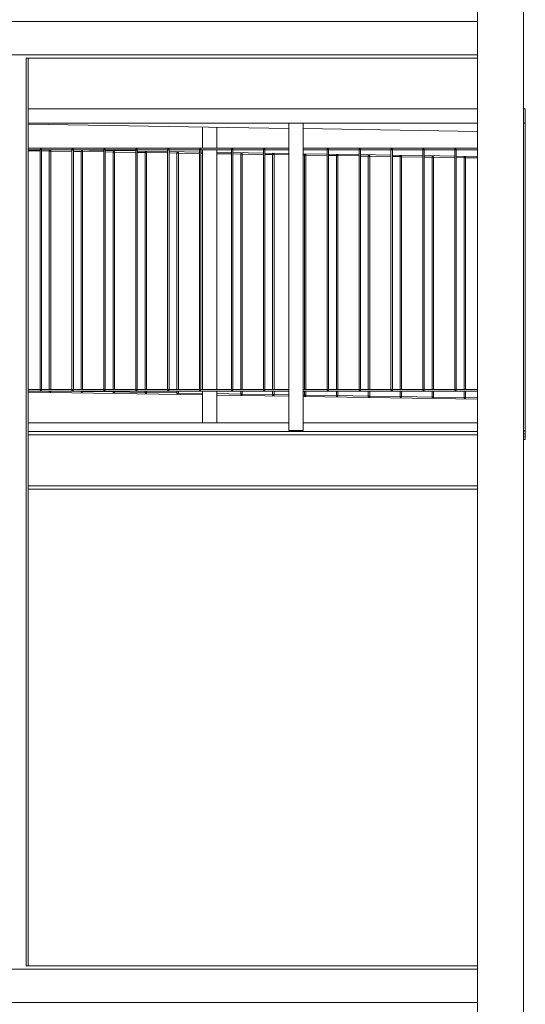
# Model space of a CAD drawing. Header units: centimetres. Extents: x -1589 to 108054, y -205274 to 31709.
# Tile 65 of 256: x 372 to 548, y -4782 to -4440. Entities that reach past the tile are written whole.
import ezdxf

# ---------------------------------------------------------------- set-up
doc = ezdxf.new("R2010")
doc.units = ezdxf.units.CM
doc.header["$LTSCALE"] = 0.01
doc.header["$MEASUREMENT"] = 0
doc.layers.add('2_barierki.ISTN_Nr_pióra__1', color=8, linetype='Continuous', lineweight=0)
doc.layers.add('2_lądowisko_IFC.ISTN_Nr_pióra__1', color=8, linetype='Continuous', lineweight=9)

msp = doc.modelspace()

# ---------------------------------------------------------------- linework, layer by layer
at = {"layer": '2_barierki.ISTN_Nr_pióra__1', "color": 8, "linetype": 'Continuous', "lineweight": 5, "ltscale": 0.1}
for p, q in [((531.7004, -4470.69177), (375.2004, -4470.69177)), ((548.26475, -4470.63754), (547.7004, -4470.63754)), ((548.26475, -4470.69177), (547.7004, -4470.69177)), ((548.24032, -4475.64674), (548.26475, -4470.69177)), ((548.26449, -4470.69177), (548.26475, -4470.63754)), ((531.7004, -4475.69172), (375.2004, -4475.69177)), ((375.2004, -4476.05134), (465.93443, -4477.5031)), ((465.93443, -4582.69177), (465.93443, -4475.69177)), ((470.93443, -4582.69177), (470.93443, -4475.69177)), ((548.2401, -4475.69171), (547.7004, -4475.69171)), ((548.2401, -4475.69171), (548.24032, -4475.64674)), ((548.2403, -4475.65233), (548.26488, -4475.65233)), ((548.26488, -4582.65233), (548.26488, -4475.65233)), ((548.31448, -4478.74552), (548.26491, -4476.67395)), ((435.82554, -4484.44178), (435.82554, -4477.02225)), ((440.82554, -4484.44178), (440.82554, -4477.10225)), ((470.93443, -4477.58311), (531.7004, -4478.55537)), ((548.26523, -4478.72135), (548.26535, -4478.746)), ((548.26535, -4478.74552), (548.31448, -4478.74552)), ((465.93443, -4484.44178), (375.2004, -4484.44177)), ((379.29554, -4484.94177), (375.2004, -4484.94177)), ((375.2004, -4485.27126), (379.29554, -4485.33679)), ((379.29554, -4484.69177), (379.79554, -4484.69177)), ((379.29554, -4484.94177), (379.29554, -4484.69177)), ((379.79554, -4484.94177), (379.29554, -4484.94177)), ((379.29554, -4568.51237), (379.29554, -4484.94177)), ((379.79554, -4484.94177), (379.79554, -4484.69177)), ((390.40665, -4484.94177), (379.79554, -4484.94177)), ((379.79554, -4568.51365), (379.79554, -4484.94177)), ((379.79554, -4485.34479), (382.51998, -4485.38838)), ((382.51998, -4485.13835), (383.01998, -4485.14635)), ((382.51998, -4485.38838), (382.51998, -4485.13835)), ((382.51998, -4485.38838), (383.01998, -4485.39638)), ((382.51998, -4568.44177), (382.51998, -4485.38838)), ((383.01998, -4485.39638), (383.01998, -4485.14635)), ((383.01998, -4485.39638), (390.40665, -4485.51457)), ((383.01998, -4568.44177), (383.01998, -4485.39638)), ((385.86115, -4484.94177), (390.40665, -4485.0145)), ((390.40665, -4484.69177), (390.90665, -4484.69177)), ((390.40665, -4484.94177), (390.40665, -4484.69177)), ((390.90665, -4484.94177), (390.40665, -4484.94177)), ((390.40665, -4568.54077), (390.40665, -4484.94177)), ((390.90665, -4484.94177), (390.90665, -4484.69177)), ((401.51776, -4484.94177), (390.90665, -4484.94177)), ((390.90665, -4568.54205), (390.90665, -4484.94177)), ((390.90665, -4485.0225), (401.51776, -4485.19228)), ((390.90665, -4485.52257), (393.6311, -4485.56616)), ((393.6311, -4485.31613), (394.1311, -4485.32413)), ((393.6311, -4485.56616), (393.6311, -4485.31613)), ((393.6311, -4485.56616), (394.1311, -4485.57416)), ((393.6311, -4568.44177), (393.6311, -4485.56616)), ((394.1311, -4485.57416), (394.1311, -4485.32413)), ((394.1311, -4485.57416), (401.51776, -4485.69235)), ((394.1311, -4568.44177), (394.1311, -4485.57416)), ((401.51776, -4484.69177), (402.01776, -4484.69177)), ((401.51776, -4484.94177), (401.51776, -4484.69177)), ((402.01776, -4484.94177), (401.51776, -4484.94177)), ((401.51776, -4568.56918), (401.51776, -4484.94177)), ((402.01776, -4484.94177), (402.01776, -4484.69177)), ((412.62888, -4484.94177), (402.01776, -4484.94177)), ((402.01776, -4568.57046), (402.01776, -4484.94177)), ((402.01776, -4485.20028), (412.62888, -4485.37006)), ((402.01776, -4485.70035), (404.74221, -4485.74394)), ((404.74221, -4485.49391), (405.24221, -4485.50191)), ((404.74221, -4485.74394), (404.74221, -4485.49391)), ((404.74221, -4485.74394), (405.24221, -4485.75194)), ((404.74221, -4568.44177), (404.74221, -4485.74394)), ((405.24221, -4485.75194), (405.24221, -4485.50191)), ((405.24221, -4485.75194), (412.62888, -4485.87013)), ((405.24221, -4568.44177), (405.24221, -4485.75194)), ((412.62888, -4484.69177), (413.12888, -4484.69177)), ((412.62888, -4484.94177), (412.62888, -4484.69177)), ((413.12888, -4484.94177), (412.62888, -4484.94177)), ((412.62888, -4568.59758), (412.62888, -4484.94177)), ((413.12888, -4484.94177), (413.12888, -4484.69177)), ((423.73999, -4484.94177), (413.12888, -4484.94177)), ((413.12888, -4568.59886), (413.12888, -4484.94177)), ((413.12888, -4485.37806), (423.73999, -4485.54784)), ((413.12888, -4485.87813), (415.85332, -4485.92172)), ((415.85332, -4485.67169), (416.35332, -4485.67969)), ((415.85332, -4485.92172), (415.85332, -4485.67169)), ((415.85332, -4485.92172), (416.35332, -4485.92972)), ((415.85332, -4568.44178), (415.85332, -4485.92172)), ((416.35332, -4485.92972), (416.35332, -4485.67969)), ((416.35332, -4485.92972), (423.73999, -4486.04791)), ((416.35332, -4568.44178), (416.35332, -4485.92972)), ((423.73999, -4484.69177), (424.23999, -4484.69177)), ((423.73999, -4484.94177), (423.73999, -4484.69177)), ((424.23999, -4484.94177), (423.73999, -4484.94177)), ((423.73999, -4568.62599), (423.73999, -4484.94177)), ((424.23999, -4484.94177), (424.23999, -4484.69177)), ((434.8511, -4484.94177), (424.23999, -4484.94177)), ((424.23999, -4568.62727), (424.23999, -4484.94177)), ((424.23999, -4485.55584), (434.8511, -4485.72562)), ((424.23999, -4486.05591), (426.96443, -4486.0995)), ((426.96443, -4485.84947), (427.46443, -4485.85747)), ((426.96443, -4486.0995), (426.96443, -4485.84947)), ((426.96443, -4486.0995), (427.46443, -4486.1075)), ((426.96443, -4568.44178), (426.96443, -4486.0995)), ((427.46443, -4486.1075), (427.46443, -4485.85747)), ((427.46443, -4486.1075), (434.8511, -4486.22569)), ((427.46443, -4568.44178), (427.46443, -4486.1075)), ((434.8511, -4484.69177), (435.3511, -4484.69177)), ((434.8511, -4484.94177), (434.8511, -4484.69177)), ((435.3511, -4484.94177), (434.8511, -4484.94177)), ((434.8511, -4568.65439), (434.8511, -4484.94177)), ((435.3511, -4484.94177), (435.3511, -4484.69177)), ((445.96221, -4484.94177), (435.3511, -4484.94177)), ((435.3511, -4568.65567), (435.3511, -4484.94177)), ((435.3511, -4485.73362), (435.82554, -4485.74121)), ((435.3511, -4486.23369), (435.82554, -4486.24128)), ((435.82554, -4568.44178), (435.82554, -4484.94177)), ((440.82554, -4568.44178), (440.82554, -4484.94177)), ((440.82554, -4485.82122), (445.96221, -4485.9034)), ((440.82554, -4486.32128), (445.96221, -4486.40347)), ((445.96221, -4484.69177), (446.46221, -4484.69177)), ((445.96221, -4484.94177), (445.96221, -4484.69177)), ((446.46221, -4484.94177), (445.96221, -4484.94177)), ((445.96221, -4568.6828), (445.96221, -4484.94177)), ((446.46221, -4484.94177), (446.46221, -4484.69177)), ((457.07332, -4484.94177), (446.46221, -4484.94177)), ((446.46221, -4568.68408), (446.46221, -4484.94177)), ((446.46221, -4485.9114), (457.07332, -4486.08118)), ((446.46221, -4486.41147), (449.18665, -4486.45506)), ((449.18665, -4486.20503), (449.68665, -4486.21303)), ((449.18665, -4486.45506), (449.18665, -4486.20503)), ((449.18665, -4486.45506), (449.68665, -4486.46306)), ((449.18665, -4568.44178), (449.18665, -4486.45506)), ((449.68665, -4486.46306), (449.68665, -4486.21303)), ((449.68665, -4486.46306), (457.07332, -4486.58125)), ((449.68665, -4568.44178), (449.68665, -4486.46306)), ((457.07332, -4484.69177), (457.57332, -4484.69177)), ((457.07332, -4484.7112), (457.07332, -4484.69177)), ((457.07332, -4484.94177), (457.07332, -4484.7112)), ((457.57332, -4484.94177), (457.07332, -4484.94177)), ((457.07332, -4568.69177), (457.07332, -4484.94177)), ((457.57332, -4484.71248), (457.57332, -4484.69177)), ((457.57332, -4484.94177), (457.57332, -4484.71248)), ((465.93443, -4484.94177), (457.57332, -4484.94177)), ((457.57332, -4568.69177), (457.57332, -4484.94177)), ((457.57332, -4486.08918), (465.93443, -4486.22296)), ((457.57332, -4486.58925), (460.29776, -4486.63284)), ((460.29776, -4486.38281), (460.79776, -4486.39081)), ((460.29776, -4486.63284), (460.29776, -4486.38281)), ((460.29776, -4486.63284), (460.79776, -4486.64084)), ((460.29776, -4568.44178), (460.29776, -4486.63284)), ((460.79776, -4486.64084), (460.79776, -4486.39081)), ((460.79776, -4486.64084), (465.93443, -4486.72303)), ((460.79776, -4568.44178), (460.79776, -4486.64084)), ((531.7004, -4484.44178), (470.93443, -4484.44178)), ((479.29554, -4484.94177), (470.93443, -4484.94177)), ((470.93443, -4486.30296), (479.29554, -4486.43674)), ((470.93443, -4486.80303), (471.40887, -4486.81062)), ((471.40887, -4486.56059), (471.90887, -4486.56859)), ((471.40887, -4486.81062), (471.40887, -4486.56059)), ((471.40887, -4486.81062), (471.90887, -4486.81862)), ((471.40887, -4568.44178), (471.40887, -4486.81062)), ((471.90887, -4486.81862), (471.90887, -4486.56859)), ((471.90887, -4486.81862), (479.29554, -4486.93681)), ((471.90887, -4568.44178), (471.90887, -4486.81862)), ((479.29554, -4484.69177), (479.79554, -4484.69177)), ((479.29554, -4484.76801), (479.29554, -4484.69177)), ((479.29554, -4484.94177), (479.29554, -4484.76801)), ((479.79554, -4484.94177), (479.29554, -4484.94177)), ((479.29554, -4568.69177), (479.29554, -4484.94177)), ((479.79554, -4484.76929), (479.79554, -4484.69177)), ((479.79554, -4484.94177), (479.79554, -4484.76929)), ((490.40665, -4484.94177), (479.79554, -4484.94177)), ((479.79554, -4568.69177), (479.79554, -4484.94177)), ((479.79554, -4486.44474), (490.40665, -4486.61452)), ((479.79554, -4486.94481), (482.51998, -4486.9884)), ((482.51998, -4486.73837), (483.01998, -4486.74637)), ((482.51998, -4486.9884), (482.51998, -4486.73837)), ((482.51998, -4486.9884), (483.01998, -4486.9964)), ((482.51998, -4568.44178), (482.51998, -4486.9884)), ((483.01998, -4486.9964), (483.01998, -4486.74637)), ((483.01998, -4486.9964), (490.40665, -4487.11459)), ((483.01998, -4568.44178), (483.01998, -4486.9964)), ((490.40665, -4484.69177), (490.90665, -4484.69177)), ((490.40665, -4484.79642), (490.40665, -4484.69177)), ((490.40665, -4484.94177), (490.40665, -4484.79642)), ((490.90665, -4484.94177), (490.40665, -4484.94177)), ((490.40665, -4568.69177), (490.40665, -4484.94177)), ((490.90665, -4484.7977), (490.90665, -4484.69177)), ((490.90665, -4484.94177), (490.90665, -4484.7977)), ((501.51776, -4484.94177), (490.90665, -4484.94177)), ((490.90665, -4568.69177), (490.90665, -4484.94177)), ((490.90665, -4486.62252), (501.51776, -4486.7923)), ((490.90665, -4487.12259), (493.6311, -4487.16618)), ((493.6311, -4486.91615), (494.1311, -4486.92415)), ((493.6311, -4487.16618), (493.6311, -4486.91615)), ((493.6311, -4487.16618), (494.1311, -4487.17418)), ((493.6311, -4568.44178), (493.6311, -4487.16618)), ((494.1311, -4487.17418), (494.1311, -4486.92415)), ((494.1311, -4487.17418), (501.51776, -4487.29237)), ((494.1311, -4568.44178), (494.1311, -4487.17418)), ((501.51776, -4484.69177), (502.01776, -4484.69177)), ((501.51776, -4484.82482), (501.51776, -4484.69177)), ((501.51776, -4484.94177), (501.51776, -4484.82482)), ((502.01776, -4484.94177), (501.51776, -4484.94177)), ((501.51776, -4568.69177), (501.51776, -4484.94177)), ((502.01776, -4484.8261), (502.01776, -4484.69177)), ((502.01776, -4484.94177), (502.01776, -4484.8261)), ((512.62888, -4484.94177), (502.01776, -4484.94177)), ((502.01776, -4568.69177), (502.01776, -4484.94177)), ((502.01776, -4486.8003), (512.62888, -4486.97009)), ((504.74221, -4487.09393), (505.24221, -4487.10193)), ((504.74221, -4487.34396), (504.74221, -4487.09393)), ((505.24221, -4487.35196), (505.24221, -4487.10193)), ((512.62888, -4484.69177), (513.12888, -4484.69177)), ((512.62888, -4484.85323), (512.62888, -4484.69177)), ((512.62888, -4484.94177), (512.62888, -4484.85323)), ((513.12888, -4484.94177), (512.62888, -4484.94177)), ((512.62888, -4568.69177), (512.62888, -4484.94177)), ((513.12888, -4484.85451), (513.12888, -4484.69177)), ((513.12888, -4484.94177), (513.12888, -4484.85451)), ((523.73999, -4484.94177), (513.12888, -4484.94177)), ((513.12888, -4568.69177), (513.12888, -4484.94177)), ((513.12888, -4486.97809), (523.73999, -4487.14787)), ((523.73999, -4484.69177), (524.23999, -4484.69177)), ((523.73999, -4484.88163), (523.73999, -4484.69177)), ((523.73999, -4484.94177), (523.73999, -4484.88163)), ((524.23999, -4484.94177), (523.73999, -4484.94177)), ((523.73999, -4568.69177), (523.73999, -4484.94177)), ((524.23999, -4484.88291), (524.23999, -4484.69177)), ((524.23999, -4484.94177), (524.23999, -4484.88291)), ((531.7004, -4484.94177), (524.23999, -4484.94177)), ((524.23999, -4568.69177), (524.23999, -4484.94177)), ((524.23999, -4487.15587), (531.7004, -4487.27523)), ((502.01776, -4487.30037), (504.74221, -4487.34396)), ((504.74221, -4487.34396), (505.24221, -4487.35196)), ((504.74221, -4568.44178), (504.74221, -4487.34396)), ((505.24221, -4487.35196), (512.62888, -4487.47015)), ((505.24221, -4568.44178), (505.24221, -4487.35196)), ((513.12888, -4487.47815), (515.85332, -4487.52174)), ((515.85332, -4487.27171), (516.35332, -4487.27971)), ((515.85332, -4487.52174), (515.85332, -4487.27171)), ((515.85332, -4487.52174), (516.35332, -4487.52974)), ((515.85332, -4568.44178), (515.85332, -4487.52174)), ((516.35332, -4487.52974), (516.35332, -4487.27971)), ((516.35332, -4487.52974), (523.73999, -4487.64793)), ((516.35332, -4568.44178), (516.35332, -4487.52974)), ((524.23999, -4487.65593), (526.96443, -4487.69952)), ((526.96443, -4487.44949), (527.46443, -4487.45749)), ((526.96443, -4487.69952), (526.96443, -4487.44949)), ((526.96443, -4487.69952), (527.46443, -4487.70752)), ((526.96443, -4568.44178), (526.96443, -4487.69952)), ((527.46443, -4487.70752), (527.46443, -4487.45749)), ((527.46443, -4487.70752), (531.7004, -4487.7753)), ((527.46443, -4568.44178), (527.46443, -4487.70752)), ((379.29554, -4568.44177), (375.2004, -4568.44177)), ((465.93443, -4568.94177), (375.2004, -4568.94177)), ((375.2004, -4569.29705), (435.82554, -4570.26706)), ((379.79554, -4568.44177), (379.29554, -4568.44177)), ((379.29554, -4568.69177), (379.29554, -4568.51237)), ((379.29554, -4568.69177), (379.79554, -4568.69177)), ((390.40665, -4568.44177), (379.79554, -4568.44177)), ((379.79554, -4568.69177), (379.79554, -4568.51365)), ((382.51998, -4569.16413), (382.51998, -4568.94177)), ((382.51998, -4569.16413), (383.01998, -4569.17213)), ((383.01998, -4569.17213), (383.01998, -4568.94177)), ((384.24962, -4568.94177), (393.6311, -4569.09188)), ((390.90665, -4568.44177), (390.40665, -4568.44177)), ((390.40665, -4568.69177), (390.40665, -4568.54077)), ((390.40665, -4568.69177), (390.90665, -4568.69177)), ((401.51776, -4568.44177), (390.90665, -4568.44177)), ((390.90665, -4568.69177), (390.90665, -4568.54205)), ((393.6311, -4569.09188), (393.6311, -4568.94177)), ((393.6311, -4569.09188), (394.1311, -4569.09988)), ((393.6311, -4569.34191), (393.6311, -4569.09188)), ((393.6311, -4569.34191), (394.1311, -4569.34991)), ((394.1311, -4569.09988), (394.1311, -4568.94177)), ((394.1311, -4569.09988), (404.74221, -4569.26966)), ((394.1311, -4569.34991), (394.1311, -4569.09988)), ((402.01776, -4568.44177), (401.51776, -4568.44177)), ((401.51776, -4568.69177), (401.51776, -4568.56918)), ((401.51776, -4568.69177), (402.01776, -4568.69177)), ((412.62888, -4568.44178), (402.01776, -4568.44177)), ((402.01776, -4568.69177), (402.01776, -4568.57046)), ((404.74221, -4569.26966), (404.74221, -4568.94177)), ((404.74221, -4569.26966), (405.24221, -4569.27766)), ((404.74221, -4569.51969), (404.74221, -4569.26966)), ((404.74221, -4569.51969), (405.24221, -4569.52769)), ((405.24221, -4569.27766), (405.24221, -4568.94177)), ((405.24221, -4569.27766), (415.85332, -4569.44744)), ((405.24221, -4569.52769), (405.24221, -4569.27766)), ((413.12888, -4568.44178), (412.62888, -4568.44178)), ((412.62888, -4568.69177), (412.62888, -4568.59758)), ((412.62888, -4568.69177), (413.12888, -4568.69177)), ((423.73999, -4568.44178), (413.12888, -4568.44178)), ((413.12888, -4568.69177), (413.12888, -4568.59886)), ((415.85332, -4569.44744), (415.85332, -4568.94177)), ((415.85332, -4569.44744), (416.35332, -4569.45544)), ((415.85332, -4569.69747), (415.85332, -4569.44744)), ((416.35332, -4569.45544), (416.35332, -4568.94177)), ((416.35332, -4569.45544), (426.96443, -4569.62522)), ((416.35332, -4569.70547), (416.35332, -4569.45544)), ((424.23999, -4568.44178), (423.73999, -4568.44178)), ((423.73999, -4568.69177), (423.73999, -4568.62599)), ((423.73999, -4568.69177), (424.23999, -4568.69177)), ((434.8511, -4568.44178), (424.23999, -4568.44178)), ((424.23999, -4568.69177), (424.23999, -4568.62727)), ((426.96443, -4569.62522), (426.96443, -4568.94177)), ((427.46443, -4569.63322), (427.46443, -4568.94177)), ((435.3511, -4568.44178), (434.8511, -4568.44178)), ((434.8511, -4568.69177), (434.8511, -4568.65439)), ((434.8511, -4568.69177), (435.3511, -4568.69177)), ((445.96221, -4568.44178), (435.3511, -4568.44178)), ((435.3511, -4568.69177), (435.3511, -4568.65567)), ((435.82554, -4580.05833), (435.82554, -4568.94177)), ((440.82554, -4580.05833), (440.82554, -4568.94177)), ((446.46221, -4568.44178), (445.96221, -4568.44178)), ((445.96221, -4568.69177), (445.96221, -4568.6828)), ((445.96221, -4568.69177), (446.46221, -4568.69177)), ((457.07332, -4568.44178), (446.46221, -4568.44178)), ((446.46221, -4568.69177), (446.46221, -4568.68408)), ((449.18665, -4569.98078), (449.18665, -4568.94177)), ((449.68665, -4569.98878), (449.68665, -4568.94177)), ((457.57332, -4568.44178), (457.07332, -4568.44178)), ((457.07332, -4568.69177), (457.57332, -4568.69177)), ((465.93443, -4568.44178), (457.57332, -4568.44178)), ((460.29776, -4570.15856), (460.29776, -4568.94177)), ((460.79776, -4570.16656), (460.79776, -4568.94177)), ((479.29554, -4568.44178), (470.93443, -4568.44178)), ((531.7004, -4568.94177), (470.93443, -4568.94177)), ((471.40887, -4570.33634), (471.40887, -4568.94177)), ((471.90887, -4570.34434), (471.90887, -4568.94177)), ((479.79554, -4568.44178), (479.29554, -4568.44178)), ((479.29554, -4568.69177), (479.79554, -4568.69177)), ((490.40665, -4568.44178), (479.79554, -4568.44178)), ((482.51998, -4570.51412), (482.51998, -4568.94177)), ((483.01998, -4570.52212), (483.01998, -4568.94177)), ((490.90665, -4568.44178), (490.40665, -4568.44178)), ((490.40665, -4568.69177), (490.90665, -4568.69177)), ((501.51776, -4568.44178), (490.90665, -4568.44178)), ((493.6311, -4570.6919), (493.6311, -4568.94177)), ((494.1311, -4570.6999), (494.1311, -4568.94177)), ((502.01776, -4568.44178), (501.51776, -4568.44178)), ((501.51776, -4568.69177), (502.01776, -4568.69177)), ((512.62888, -4568.44178), (502.01776, -4568.44178)), ((504.74221, -4570.86968), (504.74221, -4568.94177)), ((505.24221, -4570.87768), (505.24221, -4568.94177)), ((513.12888, -4568.44178), (512.62888, -4568.44178)), ((512.62888, -4568.69177), (513.12888, -4568.69177)), ((523.73999, -4568.44178), (513.12888, -4568.44178)), ((515.85332, -4571.04746), (515.85332, -4568.94177)), ((516.35332, -4571.05546), (516.35332, -4568.94177)), ((524.23999, -4568.44178), (523.73999, -4568.44178)), ((523.73999, -4568.69177), (524.23999, -4568.69177)), ((531.7004, -4568.44178), (524.23999, -4568.44178)), ((526.96443, -4571.22524), (526.96443, -4568.94177)), ((527.46443, -4571.23324), (527.46443, -4568.94177)), ((415.85332, -4569.69747), (416.35332, -4569.70547)), ((426.96443, -4569.62522), (427.46443, -4569.63322)), ((426.96443, -4569.87525), (426.96443, -4569.62522)), ((426.96443, -4569.87525), (427.46443, -4569.88325)), ((427.46443, -4569.63322), (435.82554, -4569.767)), ((427.46443, -4569.88325), (427.46443, -4569.63322)), ((440.82554, -4569.847), (449.18665, -4569.98078)), ((440.82554, -4570.34706), (465.93443, -4570.74881)), ((449.18665, -4569.98078), (449.68665, -4569.98878)), ((449.18665, -4570.23081), (449.18665, -4569.98078)), ((449.18665, -4570.23081), (449.68665, -4570.23881)), ((449.68665, -4569.98878), (460.29776, -4570.15856)), ((449.68665, -4570.23881), (449.68665, -4569.98878)), ((460.29776, -4570.15856), (460.79776, -4570.16656)), ((460.29776, -4570.40859), (460.29776, -4570.15856)), ((460.29776, -4570.40859), (460.79776, -4570.41659)), ((460.79776, -4570.16656), (465.93443, -4570.24875)), ((460.79776, -4570.41659), (460.79776, -4570.16656)), ((470.93443, -4570.32875), (471.40887, -4570.33634)), ((470.93443, -4570.82881), (531.7004, -4571.80108)), ((471.40887, -4570.33634), (471.90887, -4570.34434)), ((471.40887, -4570.58637), (471.40887, -4570.33634)), ((471.40887, -4570.58637), (471.90887, -4570.59437)), ((471.90887, -4570.34434), (482.51998, -4570.51412)), ((471.90887, -4570.59437), (471.90887, -4570.34434)), ((482.51998, -4570.51412), (483.01998, -4570.52212)), ((482.51998, -4570.76415), (482.51998, -4570.51412)), ((482.51998, -4570.76415), (483.01998, -4570.77215)), ((483.01998, -4570.52212), (493.6311, -4570.6919)), ((483.01998, -4570.77215), (483.01998, -4570.52212)), ((493.6311, -4570.6919), (494.1311, -4570.6999)), ((493.6311, -4570.94193), (493.6311, -4570.6919)), ((493.6311, -4570.94193), (494.1311, -4570.94993)), ((494.1311, -4570.6999), (504.74221, -4570.86968)), ((494.1311, -4570.94993), (494.1311, -4570.6999)), ((504.74221, -4570.86968), (505.24221, -4570.87768)), ((504.74221, -4571.11971), (504.74221, -4570.86968)), ((504.74221, -4571.11971), (505.24221, -4571.12771)), ((505.24221, -4570.87768), (515.85332, -4571.04746)), ((505.24221, -4571.12771), (505.24221, -4570.87768)), ((515.85332, -4571.04746), (516.35332, -4571.05546)), ((515.85332, -4571.29749), (515.85332, -4571.04746)), ((515.85332, -4571.29749), (516.35332, -4571.30549)), ((516.35332, -4571.05546), (526.96443, -4571.22524)), ((516.35332, -4571.30549), (516.35332, -4571.05546)), ((526.96443, -4571.22524), (527.46443, -4571.23324)), ((526.96443, -4571.47527), (526.96443, -4571.22524)), ((526.96443, -4571.47527), (527.46443, -4571.48327)), ((527.46443, -4571.23324), (531.7004, -4571.30102)), ((527.46443, -4571.48327), (527.46443, -4571.23324)), ((465.93443, -4582.69177), (470.93443, -4582.69177)), ((547.7004, -4582.65233), (548.26488, -4582.65233)), ((548.26488, -4582.67698), (547.7004, -4582.67698)), ((547.7004, -4582.86108), (548.26491, -4582.86108)), ((548.26488, -4582.65233), (548.26488, -4582.67698)), ((548.26491, -4582.86108), (548.26491, -4582.67698)), ((548.26504, -4583.84718), (548.26504, -4582.86108)), ((547.7004, -4583.84718), (548.26504, -4583.84718)), ((547.7004, -4584.83328), (548.26516, -4584.83328)), ((547.7004, -4585.76605), (548.26539, -4585.77057)), ((548.26519, -4585.79522), (547.7004, -4585.7907)), ((548.26516, -4584.83328), (548.26516, -4583.84718)), ((548.26539, -4585.77057), (548.26519, -4585.79522)), ((548.26539, -4585.77057), (548.26538, -4584.83328))]:
    msp.add_line(p, q, dxfattribs=at)
at = {"layer": '2_lądowisko_IFC.ISTN_Nr_pióra__1', "color": 8, "linetype": 'Continuous', "lineweight": 5, "ltscale": 0.1}
for p, q in [((531.7004, -5221.05833), (531.7004, -4109.05833)), ((547.7004, -5221.05833), (547.7004, -4109.05833)), ((531.7004, -4440.25833), (12.7004, -4440.25833)), ((531.7004, -4451.85833), (12.7004, -4451.85833)), ((374.4004, -4769.05833), (374.4004, -4453.05833)), ((531.7004, -4453.05833), (374.4004, -4453.05833)), ((375.2004, -4769.05833), (375.2004, -4453.05833)), ((375.2004, -4580.05833), (465.93443, -4580.05833)), ((375.2004, -4583.05833), (531.7004, -4583.05833)), ((470.93443, -4580.05833), (531.7004, -4580.05833)), ((375.2004, -4584.20833), (531.7004, -4584.20833)), ((375.2004, -4601.90833), (531.7004, -4601.90833)), ((375.2004, -4603.05833), (531.7004, -4603.05833)), ((531.7004, -4770.25833), (12.7004, -4770.25833)), ((531.7004, -4769.05833), (374.4004, -4769.05833)), ((531.7004, -4781.85833), (12.7004, -4781.85833))]:
    msp.add_line(p, q, dxfattribs=at)

doc.saveas('drawing.dxf')
